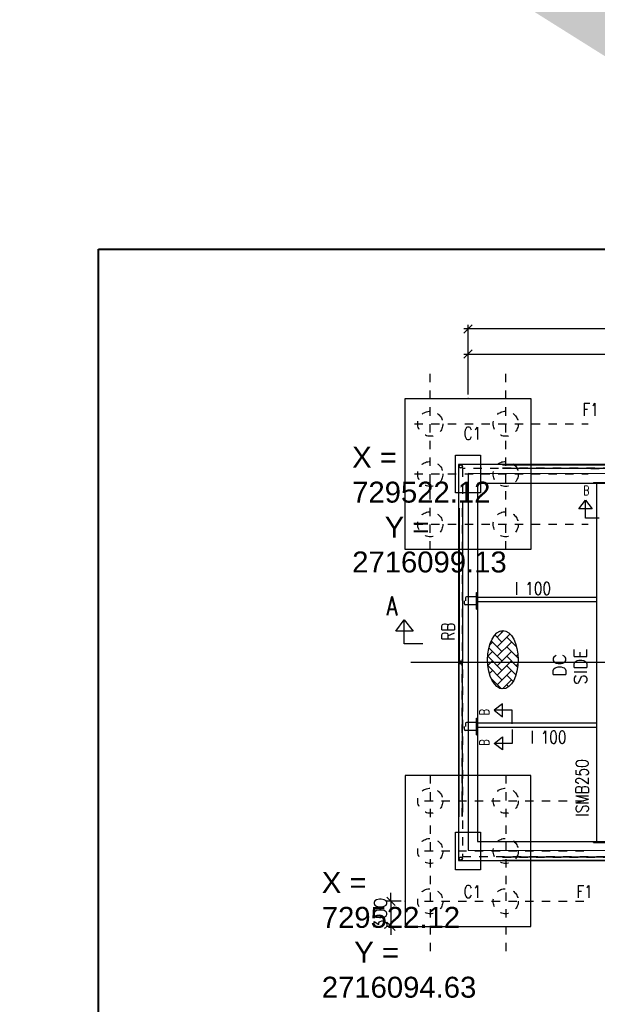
# Model space of a CAD drawing. Header units: inches. Extents: x 727810 to 1461440, y 2714588 to 5435005.
# Tile 146 of 233: x 729517 to 729524, y 2716093 to 2716105. Entities that reach past the tile are written whole.
import ezdxf

# ---------------------------------------------------------------- set-up
doc = ezdxf.new("R2010")
doc.units = ezdxf.units.IN
doc.header["$MEASUREMENT"] = 0
doc.linetypes.add('DIVIDEX2', pattern=[2.5, 1, -0.5, 0, -0.5, 0, -0.5])
doc.linetypes.add('HIDDEN', pattern=[0.375, 0.25, -0.125])
doc.layers.add('AM_5', color=3, linetype='Continuous', lineweight=15)
doc.layers.add('AM_8', color=1, linetype='Continuous', lineweight=15)
for name, color, linetype in [('DETAILS', 7, 'Continuous'), ('Inverter Room', 7, 'Continuous'), ('SCB', 7, 'Continuous')]:
    doc.layers.add(name, color=color, linetype=linetype)
doc.styles.add('RANJAN', font='romans.shx', dxfattribs={"width": 0.75})
doc.styles.add('ROMANS', font='ROMANS.shx', dxfattribs={"height": 10})
doc.styles.get("Standard").update_dxf_attribs({"font": 'arial.ttf'})
doc.dimstyles.new('ROMANS$0', dxfattribs={"dimscale": 100, "dimtxt": 100, "dimasz": 1, "dimexe": 0.5, "dimexo": 0.5, "dimgap": 0.5, "dimtad": 1, "dimdec": 0, "dimrnd": 5, "dimdsep": 46, "dimtxsty": 'ROMANS', "dimblk": 'OBLIQUE', "dimcen": 1, "dimdle": 0.5, "dimclrd": 6, "dimclre": 6, "dimclrt": 3, "dimadec": 0, "dimazin": 0, "dimtfac": 1, "dimtdec": 0, "dimtix": 1, "dimtmove": 0, "dimatfit": 3, "dimldrblk": 'OBLIQUE', "dimfxl": 1, "dimtolj": 1, "dimtzin": 0, "dimarcsym": 0})
doc.dimstyles.new('ROMANS$7', dxfattribs={"dimscale": 100, "dimtxt": 2.5, "dimasz": 2, "dimexe": 20, "dimexo": 20, "dimgap": 0.5, "dimtad": 1, "dimdec": 0, "dimrnd": 5, "dimzin": 0, "dimdsep": 46, "dimtxsty": 'ROMANS', "dimcen": 0.09, "dimdle": 20, "dimclrd": 256, "dimclre": 256, "dimclrt": 3, "dimadec": 0, "dimazin": 0, "dimtfac": 20, "dimtdec": 0, "dimtix": 1, "dimtmove": 2, "dimatfit": 3, "dimfxl": 1, "dimtolj": 1, "dimtzin": 0, "dimarcsym": 0})

# ---------------------------------------------------------------- blocks, each defined once
blk = doc.blocks.new('_Oblique')
at = {"color": 0, "linetype": 'ByBlock', "lineweight": -2}
blk.add_line((-0.5, -0.5), (0.5, 0.5), dxfattribs=at)
blk = doc.blocks.new('*D66')
at = {"layer": 'Inverter Room', "color": 6, "lineweight": -2, "ltscale": 0.5, "transparency": 16777216}
for p, q in [((2052741, -2324182), (2052741, -2324082)), ((2052862, -2324182), (2052691, -2324182)), ((2052741, -2324182), (2052741, -2324482)), ((2052862, -2324482), (2052691, -2324482)), ((2052741, -2324482), (2052741, -2324582))]:
    blk.add_line(p, q, dxfattribs=at)
at = {"layer": 'Inverter Room', "color": 0, "ltscale": 0.5, "transparency": 16777216}
for p in [(2052912, -2324182), (2052741, -2324482), (2052912, -2324482)]:
    blk.add_point(p, dxfattribs=at)
at = {"layer": 'Inverter Room', "color": 6, "lineweight": -2, "ltscale": 0.5, "transparency": 16777216, "xscale": 100, "yscale": 100, "zscale": 100}
for p, rotation in [((2052741, -2324182), 270), ((2052741, -2324482), 90)]:
    blk.add_blockref('_Oblique', p, dxfattribs=dict(at, rotation=rotation))
at = {"layer": 'Inverter Room', "color": 3, "ltscale": 0.5, "transparency": 16777216, "insert": (2052616, -2324332), "char_height": 150, "attachment_point": 5, "rotation": 90, "style": 'ROMANS'}
blk.add_mtext('\\A1;300', dxfattribs=at)
blk = doc.blocks.new('*D67')
at = {"layer": 'Inverter Room', "color": 6, "lineweight": -2, "ltscale": 0.5, "transparency": 16777216}
for p, q in [((2062212, -2317350), (2053612, -2317350)), ((2053662, -2318132), (2053662, -2317300)), ((2062162, -2318132), (2062162, -2317300))]:
    blk.add_line(p, q, dxfattribs=at)
at = {"layer": 'Inverter Room', "color": 0, "ltscale": 0.5, "transparency": 16777216}
for p in [(2053662, -2317350), (2053662, -2318182), (2062162, -2318182)]:
    blk.add_point(p, dxfattribs=at)
at = {"layer": 'Inverter Room', "color": 6, "lineweight": -2, "ltscale": 0.5, "transparency": 16777216, "xscale": 100, "yscale": 100, "zscale": 100, "rotation": 180}
blk.add_blockref('_Oblique', (2053662, -2317350), dxfattribs=at)
at = {"layer": 'Inverter Room', "color": 6, "lineweight": -2, "ltscale": 0.5, "transparency": 16777216, "xscale": 100, "yscale": 100, "zscale": 100}
blk.add_blockref('_Oblique', (2062162, -2317350), dxfattribs=at)
at = {"layer": 'Inverter Room', "color": 3, "ltscale": 0.5, "transparency": 16777216, "insert": (2057912, -2317225), "char_height": 150, "attachment_point": 5, "style": 'ROMANS'}
blk.add_mtext('\\A1;8500', dxfattribs=at)
blk = doc.blocks.new('*D69')
at = {"layer": 'AM_5', "color": 6, "lineweight": -2, "transparency": 16777216}
for p, q in [((2053662, -2318132), (2053662, -2317600)), ((2057912, -2318132), (2057912, -2317600)), ((2053612, -2317650), (2057962, -2317650))]:
    blk.add_line(p, q, dxfattribs=at)
at = {"layer": 'Inverter Room', "color": 0, "transparency": 16777216}
for p in [(2057912, -2317650), (2053662, -2318182), (2057912, -2318182)]:
    blk.add_point(p, dxfattribs=at)
at = {"layer": 'AM_5', "color": 6, "lineweight": -2, "transparency": 16777216, "xscale": 100, "yscale": 100, "zscale": 100, "rotation": 180}
blk.add_blockref('_Oblique', (2053662, -2317650), dxfattribs=at)
at = {"layer": 'AM_5', "color": 6, "lineweight": -2, "transparency": 16777216, "xscale": 100, "yscale": 100, "zscale": 100}
blk.add_blockref('_Oblique', (2057912, -2317650), dxfattribs=at)
at = {"layer": 'AM_5', "color": 3, "transparency": 16777216, "insert": (2055787, -2317525), "char_height": 150, "attachment_point": 5, "style": 'ROMANS', "bg_fill": 3, "box_fill_scale": 1.25, "bg_fill_color": 256, "bg_fill_true_color": 13158600, "bg_fill_transparency": 0}
blk.add_mtext('\\A1;4250', dxfattribs=at)
blk = doc.blocks.new('dshshh')
at = {"layer": 'AM_8', "ltscale": 0.5}
h = blk.add_hatch(dxfattribs=at)
h.set_pattern_fill('AR-HBONE', color=256, scale=20, style=0)
h.set_pattern_definition([(45, (79715.245, 41647.834), (9e-15, 113.137085), [240, -80]), (135, (79771.81, 41704.4), (9e-15, 113.137085), [240, -80])])
edge = h.paths.add_edge_path()
edge.add_ellipse((2054078.4, -2321298.8), major_axis=(0, 348.6), ratio=0.5219783, start_angle=191.45916, end_angle=459.29111)
edge.add_ellipse((2054078.4, -2321298.8), major_axis=(0, 348.6), ratio=0.5219783, start_angle=99.29111, end_angle=191.45916)
at = {"layer": 'DETAILS', "linetype": 'DIVIDEX2', "ltscale": 0.5}
for p, q in [((2053211.7, -2319985.4), (2053211.7, -2317883.4)), ((2054111.7, -2319985.4), (2054111.7, -2317883.4)), ((2053022.3, -2318481.5), (2055098.3, -2318481.5)), ((2053022.3, -2319081.5), (2055098.3, -2319081.5)), ((2053022.3, -2319681.5), (2055098.3, -2319681.5)), ((2053211.7, -2322677.6), (2053211.7, -2324863.9)), ((2054111.7, -2322677.6), (2054111.7, -2324863.9)), ((2053143.9, -2322981.5), (2055098.3, -2322981.5)), ((2053143.9, -2323581.5), (2055098.3, -2323581.5)), ((2053143.9, -2324181.5), (2055098.3, -2324181.5))]:
    blk.add_line(p, q, dxfattribs=at)
at = {"layer": 'DETAILS', "ltscale": 0.5}
for p, q in [((2054075.3, -2318971.1), (2055575.3, -2318971.1)), ((2054075.3, -2319011.1), (2055575.3, -2319011.1)), ((2053555.3, -2319491.1), (2053555.3, -2321331.5)), ((2053595.3, -2319491.1), (2053595.3, -2321331.5)), ((2053776.7, -2320494.4), (2053776.7, -2320694.4)), ((2053555.3, -2323171.9), (2053555.3, -2321331.5)), ((2053595.3, -2323171.9), (2053595.3, -2321331.5)), ((2053776.7, -2321994.4), (2053776.7, -2322194.4)), ((2054075.3, -2323651.9), (2055575.3, -2323651.9)), ((2054075.3, -2323691.9), (2055575.3, -2323691.9))]:
    blk.add_line(p, q, dxfattribs=at)
for centre in [(2053575.3, -2318991.1), (2053575.3, -2321331.5), (2053575.3, -2323671.9)]:
    blk.add_circle(centre, 20, dxfattribs=at)
blk.add_ellipse((2054078.4, -2321298.8), major_axis=(0, 348.6), ratio=0.5219783, dxfattribs=at)
at = {"layer": 'Inverter Room', "color": 8, "linetype": 'HIDDEN', "ltscale": 2}
for p, q in [((2054073.6, -2318973.2), (2055576.9, -2318973.2)), ((2054075.3, -2319009.1), (2055575.3, -2319009.1)), ((2053557.4, -2319489.5), (2053557.4, -2321322.6)), ((2053593.3, -2319491.1), (2053593.3, -2321322.8)), ((2053557.4, -2323173.6), (2053557.4, -2321340.4)), ((2053593.3, -2323171.9), (2053593.3, -2321340.2)), ((2054073.6, -2323689.8), (2055576.9, -2323689.8)), ((2054075.3, -2323653.9), (2055575.3, -2323653.9))]:
    blk.add_line(p, q, dxfattribs=at)
at = {"layer": 'Inverter Room', "color": 4, "ltscale": 0.5}
for p, q in [((2055161.7, -2319184.5), (2055161.7, -2319196.5)), ((2055199.2, -2323466.5), (2055199.2, -2319196.5)), ((2053764.7, -2320494.4), (2053776.7, -2320494.4)), ((2055191.2, -2320556.5), (2053777.2, -2320556.5)), ((2055191.2, -2320606.5), (2053777.2, -2320606.5)), ((2053764.7, -2320694.4), (2053776.7, -2320694.4)), ((2053764.7, -2321994.4), (2053776.7, -2321994.4)), ((2055191.2, -2322056.5), (2053777.2, -2322056.5)), ((2053764.7, -2322194.4), (2053776.7, -2322194.4)), ((2055191.2, -2322106.5), (2053777.2, -2322106.5)), ((2055161.7, -2323478.5), (2055161.7, -2323466.5))]:
    blk.add_line(p, q, dxfattribs=at)
at = {"layer": 'Inverter Room', "color": 2}
for p, q in [((2053633.5, -2320557.9), (2053633.5, -2320596.5)), ((2053761.7, -2320546.7), (2053644.7, -2320546.7)), ((2053764.7, -2320639.1), (2053764.7, -2320549.7)), ((2053618.4, -2320630.9), (2053618.4, -2320597)), ((2053761.7, -2320642.1), (2053629.7, -2320642.1)), ((2053633.5, -2322057.9), (2053633.5, -2322096.5)), ((2053761.7, -2322046.7), (2053644.7, -2322046.7)), ((2053764.7, -2322139.1), (2053764.7, -2322049.7)), ((2053618.4, -2322130.9), (2053618.4, -2322097)), ((2053761.7, -2322142.1), (2053629.7, -2322142.1))]:
    blk.add_line(p, q, dxfattribs=at)
at = {"layer": 'Inverter Room', "ltscale": 2}
for p, q in [((2063030.8, -2321331.5), (2052980.6, -2321331.5)), ((2055191.2, -2321331.5), (2053390.2, -2321331.5))]:
    blk.add_line(p, q, dxfattribs=at)
at = {"layer": 'Inverter Room', "color": 4, "ltscale": 0.5}
for points in [[(2054411.7, -2319981.5), (2052911.7, -2319981.5), (2052911.7, -2318181.5), (2054411.7, -2318181.5)], [(2053546.7, -2323696.5), (2062276.7, -2323696.5), (2062276.7, -2318966.5), (2053546.7, -2318966.5)], [(2053776.7, -2323466.5), (2062046.7, -2323466.5), (2062046.7, -2319196.5), (2053776.7, -2319196.5)], [(2054411.7, -2322681.5), (2052911.7, -2322681.5), (2052911.7, -2324481.5), (2054411.7, -2324481.5)]]:
    blk.add_lwpolyline(points, close=True, dxfattribs=at)
at = {"layer": 'Inverter Room', "ltscale": 3}
for points in [[(2053811.7, -2319306.5), (2053511.7, -2319306.5), (2053511.7, -2318856.5), (2053811.7, -2318856.5)], [(2053811.7, -2323806.5), (2053511.7, -2323806.5), (2053511.7, -2323356.5), (2053811.7, -2323356.5)]]:
    blk.add_lwpolyline(points, close=True, dxfattribs=at)
at = {"layer": 'Inverter Room', "color": 8, "linetype": 'HIDDEN', "ltscale": 2}
blk.add_lwpolyline([(2053596.7, -2323646.5), (2062226.7, -2323655.2), (2062226.7, -2319025.2), (2053596.7, -2319016.5)], close=True, dxfattribs=at)
at = {"layer": 'Inverter Room', "ltscale": 2}
blk.add_lwpolyline([(2053661.8, -2323573.8), (2062161.7, -2323581.5), (2062161.7, -2319081.5), (2053661.8, -2319073.8)], close=True, dxfattribs=at)
at = {"layer": 'Inverter Room', "color": 4, "ltscale": 0.5}
for points in [[(2055161.7, -2319184.5), (2055361.7, -2319184.5)], [(2053764.7, -2320694.4), (2053764.7, -2320494.4)], [(2053764.7, -2322194.4), (2053764.7, -2321994.4)], [(2055161.7, -2323478.5), (2055361.7, -2323478.5)]]:
    blk.add_lwpolyline(points, dxfattribs=at)
at = {"layer": 'Inverter Room', "color": 4, "linetype": 'Continuous'}
for points in [[(2055228.5, -2319609.7), (2055063.4, -2319609.7), (2055063.4, -2319395.7), (2055142.6, -2319496), (2054986.8, -2319496), (2055063.4, -2319395.7)], [(2053121.6, -2321107.4), (2052901.6, -2321107.4), (2052901.6, -2320822.1), (2053007.2, -2320955.9), (2052799.4, -2320955.9), (2052901.6, -2320822.1)], [(2054187.9, -2322065.6), (2054187.9, -2321900.5), (2053973.9, -2321900.5), (2054074.3, -2321979.7), (2054074.3, -2321823.9), (2053973.9, -2321900.5)], [(2054187.9, -2322132.1), (2054187.9, -2322297.1), (2053973.9, -2322297.1), (2054074.3, -2322218), (2054074.3, -2322373.8), (2053973.9, -2322297.1)]]:
    blk.add_lwpolyline(points, dxfattribs=at)
at = {"layer": 'Inverter Room', "color": 8, "linetype": 'HIDDEN', "ltscale": 2}
for centre, radius in [((2053211.7, -2318481.5), 150), ((2054111.7, -2318481.5), 150), ((2053211.7, -2319081.5), 150), ((2053575.3, -2318991.1), 18), ((2054111.7, -2319081.5), 150), ((2053211.7, -2319681.5), 150), ((2054111.7, -2319681.5), 150), ((2053575.3, -2321331.5), 18), ((2053211.7, -2322981.5), 150), ((2054111.7, -2322981.5), 150), ((2053211.7, -2323581.5), 150), ((2054111.7, -2323581.5), 150), ((2053575.3, -2323671.9), 18), ((2053211.7, -2324181.5), 150), ((2054111.7, -2324181.5), 150)]:
    blk.add_circle(centre, radius, dxfattribs=at)
at = {"layer": 'Inverter Room', "color": 2}
for centre, radius, start, end in [((2053644.7, -2320557.9), 11.2, 90, 180), ((2053761.7, -2320549.7), 3, 0, 90), ((2053629.7, -2320630.9), 11.2, 180, 270), ((2053761.7, -2320639.1), 3, 270, 0), ((2053644.7, -2322057.9), 11.2, 90, 180), ((2053761.7, -2322049.7), 3, 0, 90), ((2053629.7, -2322130.9), 11.2, 180, 270), ((2053761.7, -2322139.1), 3, 270, 0)]:
    blk.add_arc(centre, radius, start, end, dxfattribs=at)
at = {"layer": 'DETAILS', "color": 3, "style": 'ROMANS', "width": 0.8}
for p in [(2054221, -2320524), (2054405.7, -2322299)]:
    blk.add_text('I 100', height=150, dxfattribs=at).set_placement(p)
for s, p in [('RB', (2053500.8, -2321069.8)), ('ISMB250', (2055098.8, -2323170.7))]:
    blk.add_text(s, height=150, rotation=90, dxfattribs=at).set_placement(p)
at = {"layer": 'Inverter Room', "color": 3, "linetype": 'Continuous', "style": 'ROMANS', "width": 0.8}
for s, p in [('F1', (2055028.6, -2318386.2)), ('C1', (2053609.2, -2318671.2)), ('C1', (2053609.2, -2324141.8)), ('F1', (2054956.3, -2324141.8))]:
    blk.add_text(s, height=150, dxfattribs=at).set_placement(p)
at = {"layer": 'Inverter Room', "color": 2, "linetype": 'Continuous', "ltscale": 0.6, "style": 'RANJAN', "width": 0.75}
for s, height, p in [('B', 112.5, (2055036.2, -2319335)), ('A', 225, (2052688.3, -2320770.1))]:
    blk.add_text(s, height=height, dxfattribs=at).set_placement(p)
for p in [(2053913.3, -2321961.7), (2053913.3, -2322324.4)]:
    blk.add_text('B', height=112.5, rotation=90, dxfattribs=at).set_placement(p)
at = {"layer": 'Inverter Room', "color": 3, "linetype": 'Continuous', "insert": (2054679.6, -2321672.6), "char_height": 150, "attachment_point": 1, "rotation": 90, "style": 'ROMANS'}
blk.add_mtext_dynamic_manual_height_columns('\\pi173.70351;DC  \\P\\pi73.70351;SIDE', width=597.407, gutter_width=1, heights=[0], dxfattribs=at)
at = {"layer": 'Inverter Room', "ltscale": 0.5}
dim = blk.add_linear_dim(base=(2053661.7, -2317350.2), p1=(2062161.7, -2318181.5), p2=(2053661.7, -2318181.5), dimstyle='ROMANS$0', override={"dimtxt": 150, "dimfxl": 0.75, "dimarcsym": 1}, dxfattribs=at)
dim.commit()
dim.dimension.update_dxf_attribs({"geometry": '*D67', "text_midpoint": (2057911.7, -2317225.2)})
dim = blk.add_linear_dim(base=(2052740.9, -2324481.5), p1=(2052911.7, -2324181.5), p2=(2052911.7, -2324481.5), angle=90, dimstyle='ROMANS$0', override={"dimtxt": 150, "dimfxl": 0.75, "dimarcsym": 1}, dxfattribs=at)
dim.commit()
dim.dimension.update_dxf_attribs({"geometry": '*D66', "text_midpoint": (2052615.9, -2324331.5)})
at = {"layer": 'AM_5'}
dim = blk.add_linear_dim(base=(2057911.7, -2317649.7), p1=(2053661.7, -2318181.5), p2=(2057911.7, -2318181.5), dimstyle='ROMANS$0', override={"dimtxt": 150, "dimtfill": 1, "dimarcsym": 1}, dxfattribs=at)
dim.commit()
dim.dimension.update_dxf_attribs({"geometry": '*D69', "text_midpoint": (2055786.7, -2317524.7)})

msp = doc.modelspace()

# ---------------------------------------------------------------- linework, layer by layer
at = {"color": 3, "lineweight": 40}
msp.add_line((729517.7115, 2716074.80918, 0.29098), (729517.7115, 2716101.80584, 0.29098), dxfattribs=at)

# ---------------------------------------------------------------- block references
at = {"layer": 'DETAILS', "xscale": 0.000999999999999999, "yscale": 0.000999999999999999, "zscale": 0.000999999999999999}
msp.add_blockref('dshshh', (727468.46169, 2718418.20427, 0.43898), dxfattribs=at)

# ---------------------------------------------------------------- next in the draw order: block references
msp.add_blockref('dshshh', (727468.46169, 2718409.90427, 0.43898), dxfattribs=at)

# ---------------------------------------------------------------- next in the draw order: linework, layer by layer
at = {"color": 3, "lineweight": 40}
msp.add_line((729517.7115, 2716101.80584, 0.29098), (729557.35724, 2716101.80584, 0.29098), dxfattribs=at)

# ---------------------------------------------------------------- next in the draw order: texts
at = {"layer": 'SCB', "color": 3, "lineweight": 40, "char_height": 0.25, "attachment_point": 1}
for s, insert, width in [('X = 729522.12     Y = 2716099.13', (729520.74054, 2716099.44773), 1.704956), ('X = 729522.12     Y = 2716099.13', (729520.74054, 2716099.44773), 1.704956), ('X = 729522.12     Y = 2716094.63', (729520.37772, 2716094.37179), 1.7323531), ('X = 729522.12     Y = 2716094.63', (729520.37772, 2716094.37179), 1.7323531)]:
    msp.add_mtext(s, dxfattribs=dict(at, insert=insert, width=width))

# ---------------------------------------------------------------- next in the draw order: leaders
at = {"layer": 'Inverter Room', "ltscale": 0.5}
msp.add_leader([(729539.02342, 2716094.52276, 0.58698), (729538.34313, 2716095.12392, 0.58698), (729537.95694, 2716095.11835, 0.58698)], dimstyle='ROMANS$7', override={"dimtxt": 150, "dimgap": 0.5, "dimtad": 0, "dimtfill": 1, "dimarcsym": 1}, dxfattribs=at)

doc.saveas('drawing.dxf')
